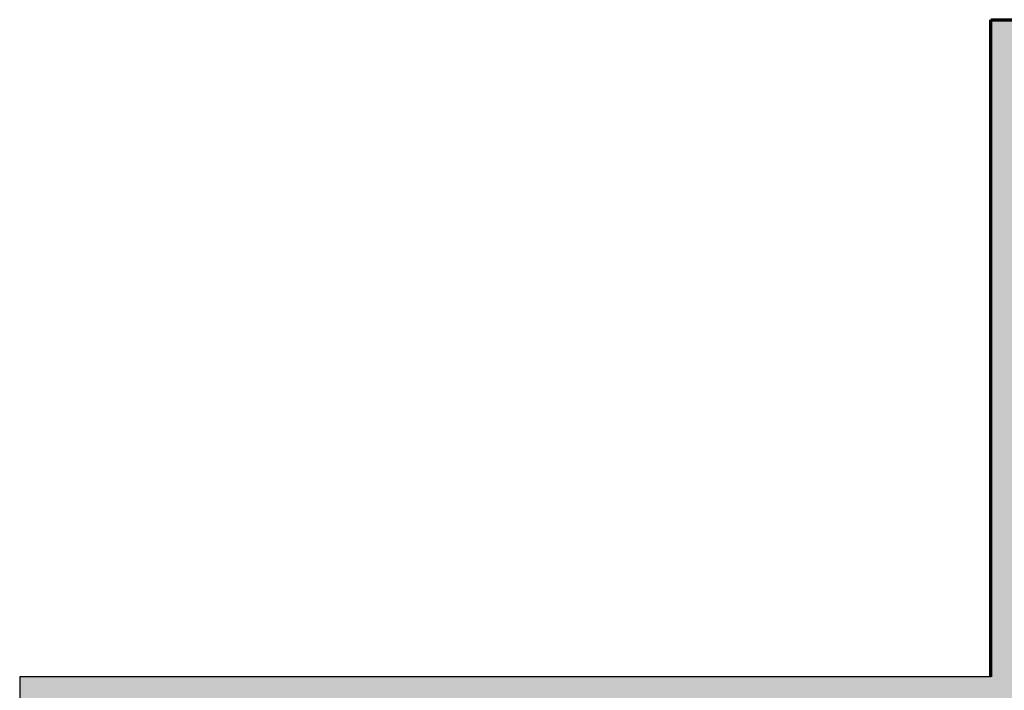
# Model space of a CAD drawing. Header units: centimetres. Extents: x 2266 to 3841, y 1288 to 8573.
# Tile 14 of 15: x 2266 to 3061, y 8032 to 8573. Entities that reach past the tile are written whole.
import ezdxf

# ---------------------------------------------------------------- set-up
doc = ezdxf.new("R2010")
doc.units = ezdxf.units.CM
doc.header["$LTSCALE"] = 0.2
doc.layers.add('01-existant-murs extérieurs', color=7, linetype='Continuous', lineweight=70)
doc.layers.add("01-existant-réseau d'eau", color=7, linetype='Continuous')

msp = doc.modelspace()

# ---------------------------------------------------------------- hatches: boundary and pattern name
at = {"layer": '01-existant-murs extérieurs'}
h = msp.add_hatch(color=256, dxfattribs=at)
h.dxf.hatch_style = 1
h.paths.add_polyline_path([(3718.49, 7576.23), (3718.49, 8573.43), (3049.79, 8573.43), (3049.79, 8043.43), (2266.49, 8043.43), (2266.49, 6957.43), (2687.69, 6957.43), (2687.69, 6606.33), (3522.79, 6606.33), (3522.79, 7576.23)])
h.paths.add_polyline_path([(3291.39, 7598.23), (3291.39, 7622.23), (3279.39, 7622.23), (3279.39, 7598.23), (3174.79, 7598.23), (3174.79, 7590.73), (3174.79, 7581.33), (3500.79, 7581.33), (3500.79, 6628.33), (2709.69, 6628.33), (2709.69, 6979.43), (2288.49, 6979.43), (2288.49, 8021.43), (3071.79, 8021.43), (3071.79, 8551.43), (3696.49, 8551.43), (3696.49, 7598.23)], flags=16)
h.paths.add_polyline_path([(3091.79, 7598.23), (3071.79, 7598.23), (3071.79, 8005.43), (3279.39, 8005.43), (3279.39, 7705.23), (3286.89, 7705.23), (3286.89, 7700.23, -0.414214), (3359.89, 7627.23), (3286.89, 7627.23), (3286.89, 7622.23), (3279.39, 7622.23), (3279.39, 7627.23), (3286.89, 7627.23), (3359.89, 7627.23, 0.414214), (3286.89, 7700.23), (3279.39, 7700.23), (3279.39, 7705.23), (3279.39, 8005.43), (3071.79, 8005.43), (3071.79, 7721.03), (3113.19, 7721.03, -1), (3127.19, 7721.03, -1), (3113.19, 7721.03), (3071.79, 7721.03), (3071.79, 7598.23), (3091.79, 7598.23), (3096.79, 7598.23), (3096.79, 7590.73), (3096.79, 7517.73, 0.414214), (3169.79, 7590.73), (3169.79, 7598.23), (3174.79, 7598.23), (3174.79, 7590.73), (3169.79, 7590.73, -0.414214), (3096.79, 7517.73), (3096.79, 7590.73), (3091.79, 7590.73)], flags=0)
h.paths.add_polyline_path([(2850.89, 7516.63), (2858.39, 7516.63), (2858.39, 7511.63), (2850.89, 7511.63, 0.414214), (2767.89, 7428.63), (2850.89, 7428.63), (2858.39, 7428.63), (2858.39, 7423.63), (2850.89, 7423.63), (2850.89, 7428.63), (2767.89, 7428.63, -0.414214), (2850.89, 7511.63)], flags=0)
h.paths.add_polyline_path([(3120.19, 7929.03), (3168.59, 7929.03), (3168.59, 7747.03), (3120.19, 7747.03)], flags=0)
h.paths.add_polyline_path([(3071.79, 7489.83), (3071.79, 7407.33), (3049.32, 7407.33), (3049.79, 7489.83), (3049.79, 7494.33), (3071.79, 7494.33)], flags=0)
h.paths.add_polyline_path([(2858.39, 7516.63), (2858.39, 7511.63), (2850.89, 7511.63, 0.414214), (2767.89, 7428.63), (2850.89, 7428.63), (2858.39, 7428.63), (2858.39, 7423.63), (2863.49, 7423.63), (2863.49, 7409.73), (2858.39, 7409.73), (2858.39, 7404.73), (2850.89, 7404.73), (2767.89, 7404.73, 0.414214), (2850.89, 7321.73), (2858.39, 7321.73), (2858.39, 7316.73), (2862.19, 7316.73), (2862.19, 7197.33), (2800.49, 7197.33), (2800.49, 7157.33), (2769.49, 7157.33), (2769.49, 7207.33), (2800.49, 7207.33), (2800.49, 7197.33), (2862.19, 7197.33), (2862.19, 7316.73), (2850.89, 7316.73), (2850.89, 7321.73, -0.414214), (2767.89, 7404.73), (2850.89, 7404.73), (2850.89, 7409.73), (2858.39, 7409.73), (2863.49, 7409.73), (2863.49, 7423.63), (2850.89, 7423.63), (2850.89, 7428.63), (2767.89, 7428.63, -0.414214), (2850.89, 7511.63), (2850.89, 7516.63)], flags=0)
h.paths.add_polyline_path([(2795.49, 7202.33), (2795.49, 7162.33), (2774.49, 7162.33), (2774.49, 7202.33)], flags=0)
h.paths.add_polyline_path([(3346.91, 8199.39), (3475.9, 8199.39), (3475.9, 8250.91), (3346.91, 8250.91)], flags=8)
h.paths.add_polyline_path([(2809.32, 7176.66), (2916.46, 7176.66), (2916.46, 7193.14), (2809.32, 7193.14)], flags=8)

# ---------------------------------------------------------------- linework, layer by layer
for p, q in [((3049.79, 8043.43), (3049.79, 8573.43)), ((3049.79, 8573.43), (3718.49, 8573.43))]:
    msp.add_line(p, q, dxfattribs=at)
at = {"layer": "01-existant-réseau d'eau"}
msp.add_lwpolyline([(3049.79, 8043.43), (2266.49, 8043.43), (2266.49, 6957.43), (2687.69, 6957.43)], dxfattribs=at)

doc.saveas('drawing.dxf')
